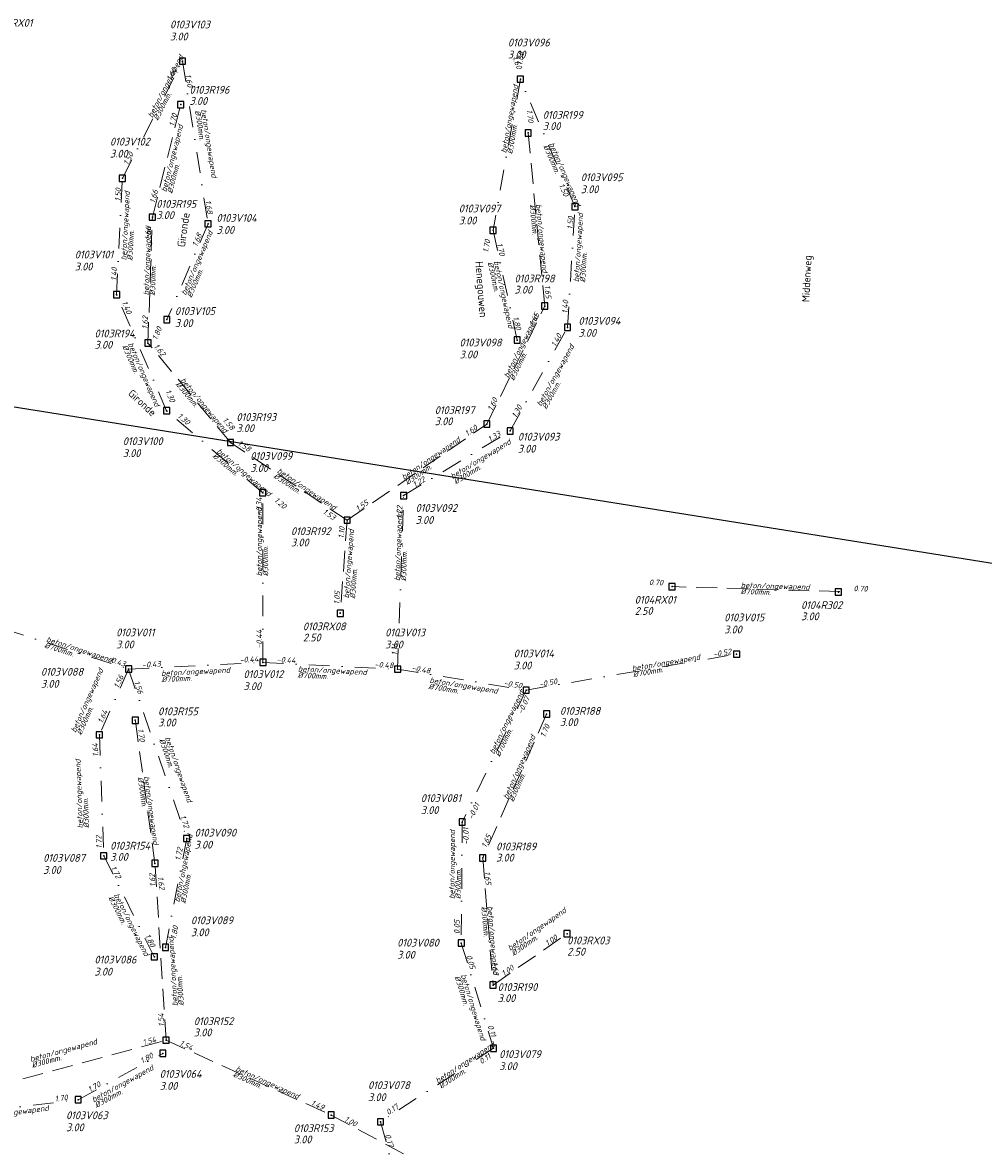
# Model space of a CAD drawing. Extents: x 155498 to 174806, y 452529 to 461643.
# Tile 21 of 44: x 158291 to 158523, y 460664 to 460936. Entities that reach past the tile are written whole.
import ezdxf
from ezdxf.enums import TextEntityAlignment as Align

# ---------------------------------------------------------------- set-up
doc = ezdxf.new("R2010")
doc.units = 0
doc.header["$PDMODE"] = 64
doc.header["$PDSIZE"] = 1.5
doc.linetypes.add('RI-HWA', pattern=[7.4, 5, -2.4])
doc.linetypes.add('RI-VWA', pattern=[11, 5, -3, 0, -3])
doc.layers.get('0').update_dxf_attribs({"linetype": 'CONTINUOUS'})
doc.layers.get('DEFPOINTS').update_dxf_attribs({"linetype": 'CONTINUOUS'})
for name, color, linetype, lineweight in [('B-OI-RI-GWA_PUTNUMMER-T18', 10, 'CONTINUOUS', 18), ('B-OI-RI-HWA-BOB-T18', 150, 'CONTINUOUS', 18), ('B-OI-RI-HWA-MATERIAAL-T18', 150, 'CONTINUOUS', 18), ('B-OI-RI-HWA-PUTDEKSELHOOGTE-T25', 150, 'CONTINUOUS', 25), ('B-OI-RI-HWA-PUTNUMMER-T25', 150, 'CONTINUOUS', 25), ('B-OI-RI-HWA_DIAMETER-T18', 150, 'CONTINUOUS', 18), ('B-OI-RI-HWA_RIOOLPUT-S', 150, 'CONTINUOUS', 25), ('B-OI-RI-HWA_TRANSPORTLEIDING-G', 150, 'RI-HWA', 18), ('B-OI-RI-VWA-BOB-T18', 34, 'CONTINUOUS', 18), ('B-OI-RI-VWA-DIAMETER-T18', 34, 'CONTINUOUS', 18), ('B-OI-RI-VWA-MATERIAAL-T18', 34, 'CONTINUOUS', 18), ('B-OI-RI-VWA_PUTDEKSELHOOGTE-T25', 34, 'CONTINUOUS', 25), ('B-OI-RI-VWA_PUTNUMMER-T25', 34, 'CONTINUOUS', 25), ('B-OI-RI-VWA_RIOOLPUT-S', 34, 'CONTINUOUS', 25), ('B-OI-RI-VWA_TRANSPORTLEIDING-G', 34, 'RI-VWA', 18), ('B-XX-OG-TOPOGRAFIE-T18', 2, 'CONTINUOUS', 18)]:
    doc.layers.add(name, color=color, linetype=linetype, lineweight=lineweight)
doc.styles.add('NLCS-ISO-M-T18', font='NLCS-ISO.ttf', dxfattribs={"height": 1.8})
doc.styles.add('NLCS-ISO-M750-T18_CURSIEF', font='NLCS-ISO.ttf', dxfattribs={"oblique": 15, "height": 1.35})
doc.styles.add('NLCS-ISO-M750-T25_CURSIEF', font='NLCS-ISO.ttf', dxfattribs={"oblique": 15, "height": 1.875})

# ---------------------------------------------------------------- blocks, each defined once
blk = doc.blocks.new('ACMAP_ANN_TEMPLATE_hwa-diam')
at = {"style": 'NLCS-ISO-M750-T18_CURSIEF', "oblique": 15}
blk.add_attdef('hwa-diam', (-3.7, -1.3), '', height=1.35, dxfattribs=at)
blk = doc.blocks.new('ACMAP_ANN_TEMPLATE_hwa-nap-l')
at = {"style": 'NLCS-ISO-M750-T18_CURSIEF', "oblique": 15}
blk.add_attdef('hwa-nap-l', (3.3, 0.2), '', height=1.35, dxfattribs=at)
blk = doc.blocks.new('ACMAP_ANN_TEMPLATE_hwa-nap-r')
at = {"style": 'NLCS-ISO-M750-T18_CURSIEF', "oblique": 15}
blk.add_attdef('hwa-nap-r', (-5.6, 0.2), '', height=1.35, dxfattribs=at)
blk = doc.blocks.new('ACMAP_ANN_TEMPLATE_vwa-diam')
at = {"style": 'NLCS-ISO-M750-T18_CURSIEF', "oblique": 15}
blk.add_attdef('vwa-diam', (0.3, -1.3), '', height=1.35, dxfattribs=at)
blk = doc.blocks.new('ACMAP_ANN_TEMPLATE_vwa-materiaal')
at = {"style": 'NLCS-ISO-M750-T18_CURSIEF', "oblique": 15}
blk.add_attdef('vwa-mat', (0.3, 0.2), '', height=1.35, dxfattribs=at)
blk = doc.blocks.new('ACMAP_ANN_TEMPLATE_vwa-nap-l')
at = {"style": 'NLCS-ISO-M750-T18_CURSIEF', "oblique": 15}
blk.add_attdef('vwa-nap-l', (3.3, 0.2), '', height=1.35, dxfattribs=at)
blk = doc.blocks.new('ACMAP_ANN_TEMPLATE_vwa-nap-r')
at = {"style": 'NLCS-ISO-M750-T18_CURSIEF', "oblique": 15}
blk.add_attdef('vwa-nap-r', (-5.6, 0.2), '', height=1.35, dxfattribs=at)
blk = doc.blocks.new('ACMAP_ANN_TEMPLATE_hwa-materiaal')
at = {"style": 'NLCS-ISO-M750-T18_CURSIEF', "oblique": 15}
blk.add_attdef('hwa-mat', (-3.7, 0.2), '', height=1.35, dxfattribs=at)
blk = doc.blocks.new('ACMAP_ANN_TEMPLATE_hwa-puth')
at = {"style": 'NLCS-ISO-M750-T25_CURSIEF', "oblique": 15}
blk.add_attdef('hwa-puth', (-9, -6.8), '', height=1.88, dxfattribs=at)
blk = doc.blocks.new('ACMAP_ANN_TEMPLATE_hwa-putnr')
at = {"style": 'NLCS-ISO-M750-T25_CURSIEF', "oblique": 15}
blk.add_attdef('hwa-putnr', (-9, -4.1), '', height=1.88, dxfattribs=at)
blk = doc.blocks.new('ACMAP_ANN_TEMPLATE_vwa-puth')
at = {"style": 'NLCS-ISO-M750-T25_CURSIEF', "oblique": 15}
blk.add_attdef('vwa-puth', (-3, 5), '', height=1.88, dxfattribs=at)
blk = doc.blocks.new('ACMAP_ANN_TEMPLATE_vwa-putnr')
at = {"style": 'NLCS-ISO-M750-T25_CURSIEF', "oblique": 15}
blk.add_attdef('vaw-putnr', (-3, 7.9), '', height=1.88, dxfattribs=at)
blk = doc.blocks.new('ACMAP_ANN_TEMPLATE_gwa-putnr')
at = {"style": 'NLCS-ISO-M750-T25_CURSIEF', "oblique": 15}
blk.add_attdef('gwa-putnr', (3, -2.1), '', height=1.88, dxfattribs=at)

msp = doc.modelspace()

# ---------------------------------------------------------------- linework, layer by layer
at = {"layer": 'B-OI-RI-HWA_RIOOLPUT-S'}
for p in [(158329.33, 460915.8), (158413.08, 460908.98), (158322.49, 460888.69), (158417.07, 460867.28), (158321.43, 460858.36), (158403.11, 460838.83), (158341.34, 460834.41), (158369.45, 460815.68), (158447.76, 460799.67), (158487.86, 460798.37), (158367.78, 460793.26), (158318.37, 460767.47), (158417.53, 460768.96), (158402.12, 460734.29), (158323.12, 460732.98), (158422.44, 460716.03), (158404.62, 460703.67), (158325.8, 460690.39), (158365.6, 460672.34)]:
    msp.add_point(p, dxfattribs=at)
at = {"layer": 'B-OI-RI-HWA_TRANSPORTLEIDING-G'}
for p, q in [((158322.49, 460888.69), (158329.33, 460915.8)), ((158417.07, 460867.28), (158413.08, 460908.98)), ((158321.43, 460858.36), (158322.49, 460888.69)), ((158403.11, 460838.83), (158417.07, 460867.28)), ((158341.34, 460834.41), (158321.43, 460858.36)), ((158369.45, 460815.68), (158403.11, 460838.83)), ((158369.45, 460815.68), (158341.34, 460834.41)), ((158369.45, 460815.68), (158367.78, 460793.26)), ((158488.18, 460798.47), (158447.76, 460799.67)), ((158323.12, 460732.98), (158318.37, 460767.47)), ((158417.53, 460768.96), (158402.12, 460734.29)), ((158325.8, 460690.39), (158323.12, 460732.98)), ((158402.12, 460734.29), (158404.62, 460703.67)), ((158404.62, 460703.67), (158422.44, 460716.03)), ((158277.01, 460677.21), (158325.8, 460690.39)), ((158325.8, 460690.39), (158365.6, 460672.34)), ((158365.6, 460672.34), (158410.09, 460648.59))]:
    msp.add_line(p, q, dxfattribs=at)
at = {"layer": 'B-OI-RI-VWA_RIOOLPUT-S'}
for p in [(158329.75, 460926.28), (158411.2, 460921.93), (158315.28, 460898.05), (158424.35, 460891.24), (158335.92, 460887.09), (158404.61, 460885.53), (158313.87, 460870.02), (158325.99, 460864), (158422.56, 460862.12), (158410.43, 460859.09), (158325.94, 460842.05), (158408.74, 460837.19), (158349.1, 460822.3), (158383.05, 460821.6), (158463.32, 460783.41), (158349.14, 460781.42), (158316.76, 460779.8), (158381.61, 460779.78), (158412.59, 460774.73), (158309.74, 460763.97), (158397.18, 460742.95), (158330.79, 460738.98), (158310.77, 460734.82), (158325.66, 460712.74), (158396.95, 460713.79), (158322.98, 460710.47), (158404.73, 460688.43), (158325.02, 460687.22), (158304.62, 460676.05), (158377.48, 460670.71)]:
    msp.add_point(p, dxfattribs=at)
at = {"layer": 'B-OI-RI-VWA_TRANSPORTLEIDING-G'}
for p, q in [((158315.28, 460898.05), (158329.75, 460926.28)), ((158329.75, 460926.28), (158335.92, 460887.09)), ((158411.2, 460921.93), (158404.61, 460885.53)), ((158424.35, 460891.24), (158411.2, 460921.93)), ((158313.87, 460870.02), (158315.28, 460898.05)), ((158422.56, 460862.12), (158424.35, 460891.24)), ((158335.92, 460887.09), (158325.99, 460864)), ((158404.61, 460885.53), (158410.43, 460859.09)), ((158325.94, 460842.05), (158313.87, 460870.02)), ((158408.74, 460837.19), (158422.56, 460862.12)), ((158349.1, 460822.3), (158325.94, 460842.05)), ((158383.05, 460821.6), (158408.74, 460837.19)), ((158349.14, 460781.42), (158349.1, 460822.3)), ((158381.61, 460779.78), (158383.05, 460821.6)), ((158276.14, 460792.92), (158316.76, 460779.8)), ((158412.59, 460774.73), (158463.32, 460783.41)), ((158316.76, 460779.8), (158349.14, 460781.42)), ((158349.14, 460781.42), (158381.61, 460779.78)), ((158316.76, 460779.8), (158309.74, 460763.97)), ((158316.76, 460779.8), (158330.79, 460738.98)), ((158381.61, 460779.78), (158412.59, 460774.73)), ((158412.59, 460774.73), (158397.18, 460742.95)), ((158309.74, 460763.97), (158310.77, 460734.82)), ((158397.18, 460742.95), (158396.95, 460713.79)), ((158330.79, 460738.98), (158325.66, 460712.74)), ((158310.77, 460734.82), (158322.98, 460710.47)), ((158396.95, 460713.79), (158404.73, 460688.43)), ((158404.73, 460688.43), (158377.48, 460670.71)), ((158304.62, 460676.05), (158325.02, 460687.22)), ((158271.71, 460671.97), (158304.62, 460676.05)), ((158377.48, 460670.71), (158385.48, 460641.78))]:
    msp.add_line(p, q, dxfattribs=at)
at = {"layer": 'DEFPOINTS', "flags": 128}
msp.add_lwpolyline([(157498.69, 460511.77), (157666.49, 461268.41), (158141.33, 461489.21), (159256.93, 461205.94), (159206.49, 460696.31), (158205.71, 460856.25), (158144.02, 460363.33)], close=True, dxfattribs=at)

# ---------------------------------------------------------------- block references
at = {"layer": 'B-OI-RI-GWA_PUTNUMMER-T18'}
msp.add_blockref('ACMAP_ANN_TEMPLATE_gwa-putnr', (158281.13, 460936.66), dxfattribs=at).add_auto_attribs({'gwa-putnr': '0101RX01'})
at = {"layer": 'B-OI-RI-HWA-BOB-T18'}
for name, p, rotation, values in [('ACMAP_ANN_TEMPLATE_hwa-nap-r', (158329.33, 460915.8), 75.83603078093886, {'hwa-nap-r': '1.70'}), ('ACMAP_ANN_TEMPLATE_hwa-nap-r', (158413.08, 460908.98), 275.4642571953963, {'hwa-nap-r': '1.70'}), ('ACMAP_ANN_TEMPLATE_hwa-nap-l', (158322.49, 460888.69), 75.83603078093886, {'hwa-nap-l': '1.66'}), ('ACMAP_ANN_TEMPLATE_hwa-nap-r', (158322.49, 460888.69), 87.99839046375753, {'hwa-nap-r': '1.66'}), ('ACMAP_ANN_TEMPLATE_hwa-nap-l', (158416.52, 460875.54), 275.4642571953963, {'hwa-nap-l': '1.65'}), ('ACMAP_ANN_TEMPLATE_hwa-nap-l', (158321.43, 460858.36), 87.99839046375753, {'hwa-nap-l': '1.62'}), ('ACMAP_ANN_TEMPLATE_hwa-nap-r', (158417.07, 460867.28), 63.8627204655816, {'hwa-nap-r': '1.65'}), ('ACMAP_ANN_TEMPLATE_hwa-nap-r', (158326.17, 460853.06), 309.7464503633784, {'hwa-nap-r': '1.62'}), ('ACMAP_ANN_TEMPLATE_hwa-nap-l', (158403.11, 460838.83), 63.8627204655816, {'hwa-nap-l': '1.60'}), ('ACMAP_ANN_TEMPLATE_hwa-nap-l', (158337.08, 460842.19), 309.7464503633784, {'hwa-nap-l': '1.58'}), ('ACMAP_ANN_TEMPLATE_hwa-nap-r', (158403.11, 460838.83), 34.52289700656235, {'hwa-nap-r': '1.60'}), ('ACMAP_ANN_TEMPLATE_hwa-nap-r', (158347.49, 460830.62), 326.3169893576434, {'hwa-nap-r': '1.58'}), ('ACMAP_ANN_TEMPLATE_hwa-nap-l', (158369.45, 460815.68), 34.52289700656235, {'hwa-nap-l': '1.55'}), ('ACMAP_ANN_TEMPLATE_hwa-nap-l', (158360.56, 460819.07), 326.3169893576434, {'hwa-nap-l': '1.53'}), ('ACMAP_ANN_TEMPLATE_hwa-nap-l', (158368.61, 460807.9), 85.73009642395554, {'hwa-nap-l': '1.10'}), ('ACMAP_ANN_TEMPLATE_hwa-nap-r', (158447.76, 460799.67), 358.3026969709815, {'hwa-nap-r': '0.70'}), ('ACMAP_ANN_TEMPLATE_hwa-nap-l', (158488.18, 460798.47), 358.3026969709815, {'hwa-nap-l': '0.70'}), ('ACMAP_ANN_TEMPLATE_hwa-nap-r', (158368.17, 460800.89), 85.73009642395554, {'hwa-nap-r': '1.05'}), ('ACMAP_ANN_TEMPLATE_hwa-nap-r', (158319.55, 460759.81), 277.8492098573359, {'hwa-nap-r': '1.70'}), ('ACMAP_ANN_TEMPLATE_hwa-nap-l', (158415.94, 460760.13), 66.04257067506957, {'hwa-nap-l': '1.70'}), ('ACMAP_ANN_TEMPLATE_hwa-nap-r', (158405.42, 460741.65), 66.04257067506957, {'hwa-nap-r': '1.65'}), ('ACMAP_ANN_TEMPLATE_hwa-nap-r', (158323.12, 460732.98), 93.59978799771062, {'hwa-nap-r': '1.62'}), ('ACMAP_ANN_TEMPLATE_hwa-nap-l', (158323.12, 460732.98), 277.8492098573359, {'hwa-nap-l': '1.62'}), ('ACMAP_ANN_TEMPLATE_hwa-nap-l', (158402.12, 460734.29), 274.667617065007, {'hwa-nap-l': '1.65'}), ('ACMAP_ANN_TEMPLATE_hwa-nap-r', (158422.44, 460716.03), 34.75095208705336, {'hwa-nap-r': '1.00'}), ('ACMAP_ANN_TEMPLATE_hwa-nap-r', (158404.62, 460703.67), 274.667617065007, {'hwa-nap-r': '1.60'}), ('ACMAP_ANN_TEMPLATE_hwa-nap-l', (158404.62, 460703.67), 34.75095208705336, {'hwa-nap-l': '1.00'}), ('ACMAP_ANN_TEMPLATE_hwa-nap-l', (158325.8, 460690.39), 93.59978799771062, {'hwa-nap-l': '1.54'}), ('ACMAP_ANN_TEMPLATE_hwa-nap-r', (158325.8, 460690.39), 15.12010323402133, {'hwa-nap-r': '1.54'}), ('ACMAP_ANN_TEMPLATE_hwa-nap-l', (158325.8, 460690.39), 335.6049832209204, {'hwa-nap-l': '1.54'}), ('ACMAP_ANN_TEMPLATE_hwa-nap-r', (158365.6, 460672.34), 335.6049832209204, {'hwa-nap-r': '1.49'}), ('ACMAP_ANN_TEMPLATE_hwa-nap-l', (158365.6, 460672.34), 331.8983081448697, {'hwa-nap-l': '1.00'})]:
    msp.add_blockref(name, p, dxfattribs=dict(at, rotation=rotation)).add_auto_attribs(values)
at = {"layer": 'B-OI-RI-HWA-MATERIAAL-T18'}
for p, rotation in [((158326.95, 460898.19), 75.83603078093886), ((158415.07, 460888.13), 275.4642571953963), ((158321.96, 460873.53), 87.99839046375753), ((158410.09, 460853.06), 63.8627204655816), ((158331.39, 460846.39), 309.7464503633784), ((158386.28, 460827.26), 34.52289700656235), ((158355.4, 460825.05), 326.3169893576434), ((158370.33, 460800.5), 85.73009642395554), ((158467.97, 460799.07), 358.3026969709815), ((158409.82, 460751.63), 66.04257067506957), ((158320.75, 460750.22), 277.8492098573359), ((158403.37, 460718.98), 274.667617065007), ((158411.86, 460713.81), 34.75095208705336), ((158328.58, 460702.34), 93.59978799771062), ((158296.84, 460685.92), 15.12010323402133), ((158345.7, 460681.37), 335.6049832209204)]:
    msp.add_blockref('ACMAP_ANN_TEMPLATE_hwa-materiaal', p, dxfattribs=dict(at, rotation=rotation)).add_auto_attribs({'hwa-mat': 'beton/ongewapend'})
at = {"layer": 'B-OI-RI-HWA-PUTDEKSELHOOGTE-T25'}
for p, values in [((158340.45, 460922.54), {'hwa-puth': '3.00'}), ((158425.6, 460916.49), {'hwa-puth': '3.00'}), ((158332.45, 460895.05), {'hwa-puth': '3.00'}), ((158418.77, 460877.08), {'hwa-puth': '3.00'}), ((158317.56, 460863.81), {'hwa-puth': '3.00'}), ((158399.56, 460845.36), {'hwa-puth': '3.00'}), ((158351.75, 460843.69), {'hwa-puth': '3.00'}), ((158364.91, 460816.18), {'hwa-puth': '3.00'}), ((158447.76, 460799.67), {'hwa-puth': '2.50'}), ((158487.86, 460798.37), {'hwa-puth': '3.00'}), ((158367.78, 460793.26), {'hwa-puth': '2.50'}), ((158332.87, 460772.78), {'hwa-puth': '3.00'}), ((158429.74, 460772.88), {'hwa-puth': '3.00'}), ((158321.33, 460740.41), {'hwa-puth': '3.00'}), ((158414.34, 460740.23), {'hwa-puth': '3.00'}), ((158431.48, 460717.57), {'hwa-puth': '2.50'}), ((158414.72, 460706.35), {'hwa-puth': '3.00'}), ((158341.49, 460698.12), {'hwa-puth': '3.00'}), ((158365.6, 460672.34), {'hwa-puth': '3.00'})]:
    msp.add_blockref('ACMAP_ANN_TEMPLATE_hwa-puth', p, dxfattribs=at).add_auto_attribs(values)
at = {"layer": 'B-OI-RI-HWA-PUTNUMMER-T25'}
for p, values in [((158340.45, 460922.54), {'hwa-putnr': '0103R196'}), ((158425.6, 460916.49), {'hwa-putnr': '0103R199'}), ((158332.45, 460895.05), {'hwa-putnr': '0103R195'}), ((158418.77, 460877.08), {'hwa-putnr': '0103R198'}), ((158317.56, 460863.81), {'hwa-putnr': '0103R194'}), ((158399.56, 460845.36), {'hwa-putnr': '0103R197'}), ((158351.75, 460843.69), {'hwa-putnr': '0103R193'}), ((158364.91, 460816.18), {'hwa-putnr': '0103R192'}), ((158447.76, 460799.67), {'hwa-putnr': '0104RX01'}), ((158487.86, 460798.37), {'hwa-putnr': '0104R302'}), ((158367.78, 460793.26), {'hwa-putnr': '0103RX08'}), ((158332.87, 460772.78), {'hwa-putnr': '0103R155'}), ((158429.74, 460772.88), {'hwa-putnr': '0103R188'}), ((158321.33, 460740.41), {'hwa-putnr': '0103R154'}), ((158414.34, 460740.23), {'hwa-putnr': '0103R189'}), ((158431.48, 460717.57), {'hwa-putnr': '0103RX03'}), ((158414.72, 460706.35), {'hwa-putnr': '0103R190'}), ((158341.49, 460698.12), {'hwa-putnr': '0103R152'}), ((158365.6, 460672.34), {'hwa-putnr': '0103R153'})]:
    msp.add_blockref('ACMAP_ANN_TEMPLATE_hwa-putnr', p, dxfattribs=at).add_auto_attribs(values)
at = {"layer": 'B-OI-RI-HWA_DIAMETER-T18'}
for p, rotation, values in [((158326.95, 460898.19), 75.83603078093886, {'hwa-diam': '%%c300mm.'}), ((158415.07, 460888.13), 275.4642571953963, {'hwa-diam': '%%c300mm.'}), ((158321.96, 460873.53), 87.99839046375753, {'hwa-diam': '%%c300mm.'}), ((158410.09, 460853.06), 63.8627204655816, {'hwa-diam': '%%c300mm.'}), ((158331.39, 460846.39), 309.7464503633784, {'hwa-diam': '%%c300mm.'}), ((158355.4, 460825.05), 326.3169893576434, {'hwa-diam': '%%c300mm.'}), ((158386.28, 460827.26), 34.52289700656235, {'hwa-diam': '%%c300mm.'}), ((158370.33, 460800.5), 85.73009642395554, {'hwa-diam': '%%c300mm.'}), ((158467.97, 460799.07), 358.3026969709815, {'hwa-diam': '%%c700mm.'}), ((158320.75, 460750.22), 277.8492098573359, {'hwa-diam': '%%c300mm.'}), ((158409.82, 460751.63), 66.04257067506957, {'hwa-diam': '%%c300mm.'}), ((158403.37, 460718.98), 274.667617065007, {'hwa-diam': '%%c300mm.'}), ((158411.86, 460713.81), 34.75095208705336, {'hwa-diam': '%%c300mm.'}), ((158328.58, 460702.34), 93.59978799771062, {'hwa-diam': '%%c300mm.'}), ((158296.84, 460685.92), 15.12010323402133, {'hwa-diam': '%%c300mm.'}), ((158345.7, 460681.37), 335.6049832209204, {'hwa-diam': '%%c300mm.'})]:
    msp.add_blockref('ACMAP_ANN_TEMPLATE_hwa-diam', p, dxfattribs=dict(at, rotation=rotation)).add_auto_attribs(values)
at = {"layer": 'B-OI-RI-VWA-BOB-T18'}
for name, p, rotation, values in [('ACMAP_ANN_TEMPLATE_vwa-nap-r', (158411.2, 460921.93), 293.1940840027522, {'vwa-nap-r': '1.60'}), ('ACMAP_ANN_TEMPLATE_vwa-nap-l', (158411.2, 460921.93), 79.73809972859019, {'vwa-nap-l': '1.60'}), ('ACMAP_ANN_TEMPLATE_vwa-nap-r', (158329.75, 460926.28), 62.86144473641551, {'vwa-nap-r': '1.60'}), ('ACMAP_ANN_TEMPLATE_vwa-nap-l', (158329.75, 460926.28), 278.9470990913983, {'vwa-nap-l': '1.60'}), ('ACMAP_ANN_TEMPLATE_vwa-nap-l', (158315.28, 460898.05), 62.86144473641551, {'vwa-nap-l': '1.50'}), ('ACMAP_ANN_TEMPLATE_vwa-nap-r', (158315.28, 460898.05), 87.12026361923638, {'vwa-nap-r': '1.50'}), ('ACMAP_ANN_TEMPLATE_vwa-nap-l', (158418.96, 460899.42), 293.1940840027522, {'vwa-nap-l': '1.50'}), ('ACMAP_ANN_TEMPLATE_vwa-nap-r', (158335.92, 460887.09), 278.9470990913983, {'vwa-nap-r': '1.68'}), ('ACMAP_ANN_TEMPLATE_vwa-nap-r', (158424.35, 460891.24), 86.4824669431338, {'vwa-nap-r': '1.50'}), ('ACMAP_ANN_TEMPLATE_vwa-nap-l', (158332.1, 460878.34), 66.7295727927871, {'vwa-nap-l': '1.68'}), ('ACMAP_ANN_TEMPLATE_vwa-nap-r', (158404.61, 460885.53), 79.73809972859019, {'vwa-nap-r': '1.70'}), ('ACMAP_ANN_TEMPLATE_vwa-nap-l', (158404.61, 460885.53), 282.4140326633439, {'vwa-nap-l': '1.70'}), ('ACMAP_ANN_TEMPLATE_vwa-nap-l', (158313.87, 460870.02), 87.12026361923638, {'vwa-nap-l': '1.40'}), ('ACMAP_ANN_TEMPLATE_vwa-nap-r', (158317.11, 460862.96), 293.341829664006, {'vwa-nap-r': '1.40'}), ('ACMAP_ANN_TEMPLATE_vwa-nap-l', (158422.56, 460862.12), 86.4824669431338, {'vwa-nap-l': '1.40'}), ('ACMAP_ANN_TEMPLATE_vwa-nap-r', (158325.99, 460864), 66.7295727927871, {'vwa-nap-r': '1.80'}), ('ACMAP_ANN_TEMPLATE_vwa-nap-r', (158410.43, 460859.09), 282.4140326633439, {'vwa-nap-r': '1.80'}), ('ACMAP_ANN_TEMPLATE_vwa-nap-r', (158422.56, 460862.12), 60.9908862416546, {'vwa-nap-r': '1.40'}), ('ACMAP_ANN_TEMPLATE_vwa-nap-l', (158324.08, 460849.77), 293.341829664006, {'vwa-nap-l': '1.30'}), ('ACMAP_ANN_TEMPLATE_vwa-nap-l', (158408.74, 460837.19), 60.9908862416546, {'vwa-nap-l': '1.30'}), ('ACMAP_ANN_TEMPLATE_vwa-nap-r', (158332.57, 460836.8), 319.5436697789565, {'vwa-nap-r': '1.30'}), ('ACMAP_ANN_TEMPLATE_vwa-nap-r', (158408.74, 460837.19), 31.25773609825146, {'vwa-nap-r': '1.33'}), ('ACMAP_ANN_TEMPLATE_vwa-nap-l', (158383.05, 460821.6), 31.25773609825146, {'vwa-nap-l': '1.22'}), ('ACMAP_ANN_TEMPLATE_vwa-nap-r', (158349.1, 460822.3), 90.05185263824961, {'vwa-nap-r': '-0.34'}), ('ACMAP_ANN_TEMPLATE_vwa-nap-l', (158349.1, 460822.3), 319.5436697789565, {'vwa-nap-l': '1.20'}), ('ACMAP_ANN_TEMPLATE_vwa-nap-r', (158383.05, 460821.6), 88.02261249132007, {'vwa-nap-r': '1.22'}), ('ACMAP_ANN_TEMPLATE_vwa-nap-l', (158349.14, 460781.42), 90.05185263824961, {'vwa-nap-l': '-0.44'}), ('ACMAP_ANN_TEMPLATE_vwa-nap-l', (158381.61, 460779.78), 88.02261249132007, {'vwa-nap-l': '1.14'}), ('ACMAP_ANN_TEMPLATE_vwa-nap-r', (158463.32, 460783.41), 9.713438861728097, {'vwa-nap-r': '-0.52'}), ('ACMAP_ANN_TEMPLATE_vwa-nap-r', (158316.76, 460779.8), 342.1070467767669, {'vwa-nap-r': '-0.43'}), ('ACMAP_ANN_TEMPLATE_vwa-nap-l', (158316.76, 460779.8), 2.857374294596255, {'vwa-nap-l': '-0.43'}), ('ACMAP_ANN_TEMPLATE_vwa-nap-r', (158349.14, 460781.42), 2.857374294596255, {'vwa-nap-r': '-0.44'}), ('ACMAP_ANN_TEMPLATE_vwa-nap-l', (158349.14, 460781.42), 357.1084637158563, {'vwa-nap-l': '-0.44'}), ('ACMAP_ANN_TEMPLATE_vwa-nap-r', (158381.61, 460779.78), 357.1084637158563, {'vwa-nap-r': '-0.48'}), ('ACMAP_ANN_TEMPLATE_vwa-nap-l', (158381.61, 460779.78), 350.750116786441, {'vwa-nap-l': '-0.48'}), ('ACMAP_ANN_TEMPLATE_vwa-nap-l', (158313.18, 460771.94), 66.0845436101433, {'vwa-nap-l': '1.56'}), ('ACMAP_ANN_TEMPLATE_vwa-nap-l', (158316.76, 460779.8), 288.9680541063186, {'vwa-nap-l': '1.56'}), ('ACMAP_ANN_TEMPLATE_vwa-nap-r', (158412.59, 460774.73), 350.750116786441, {'vwa-nap-r': '-0.50'}), ('ACMAP_ANN_TEMPLATE_vwa-nap-l', (158412.59, 460774.73), 9.713438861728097, {'vwa-nap-l': '-0.50'}), ('ACMAP_ANN_TEMPLATE_vwa-nap-l', (158410.37, 460765.78), 64.13143152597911, {'vwa-nap-l': '-0.07'}), ('ACMAP_ANN_TEMPLATE_vwa-nap-r', (158312.93, 460771.63), 66.0845436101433, {'vwa-nap-r': '1.64'}), ('ACMAP_ANN_TEMPLATE_vwa-nap-l', (158309.8, 460755.41), 92.02367447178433, {'vwa-nap-l': '1.64'}), ('ACMAP_ANN_TEMPLATE_vwa-nap-r', (158402.29, 460748.38), 64.13143152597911, {'vwa-nap-r': '-0.01'}), ('ACMAP_ANN_TEMPLATE_vwa-nap-r', (158330.79, 460738.98), 288.9680541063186, {'vwa-nap-r': '1.72'}), ('ACMAP_ANN_TEMPLATE_vwa-nap-r', (158310.32, 460742.18), 92.02367447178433, {'vwa-nap-r': '1.72'}), ('ACMAP_ANN_TEMPLATE_vwa-nap-l', (158398.88, 460734.17), 89.54808792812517, {'vwa-nap-l': '-0.01'}), ('ACMAP_ANN_TEMPLATE_vwa-nap-l', (158328.8, 460730.26), 78.93802688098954, {'vwa-nap-l': '1.72'}), ('ACMAP_ANN_TEMPLATE_vwa-nap-l', (158310.77, 460734.82), 296.6308975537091, {'vwa-nap-l': '1.72'}), ('ACMAP_ANN_TEMPLATE_vwa-nap-r', (158329.43, 460720.07), 78.93802688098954, {'vwa-nap-r': '1.80'}), ('ACMAP_ANN_TEMPLATE_vwa-nap-r', (158396.78, 460721.54), 89.54808792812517, {'vwa-nap-r': '0.05'}), ('ACMAP_ANN_TEMPLATE_vwa-nap-r', (158322.98, 460710.47), 296.6308975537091, {'vwa-nap-r': '1.80'}), ('ACMAP_ANN_TEMPLATE_vwa-nap-l', (158396.95, 460713.79), 287.0550883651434, {'vwa-nap-l': '0.05'}), ('ACMAP_ANN_TEMPLATE_vwa-nap-r', (158404.73, 460688.43), 287.0550883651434, {'vwa-nap-r': '0.11'}), ('ACMAP_ANN_TEMPLATE_vwa-nap-r', (158325.02, 460687.22), 28.70286579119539, {'vwa-nap-r': '1.80'}), ('ACMAP_ANN_TEMPLATE_vwa-nap-l', (158399.15, 460682.59), 33.03790727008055, {'vwa-nap-l': '0.11'}), ('ACMAP_ANN_TEMPLATE_vwa-nap-l', (158304.62, 460676.05), 28.70286579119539, {'vwa-nap-l': '1.70'}), ('ACMAP_ANN_TEMPLATE_vwa-nap-r', (158304.62, 460676.05), 7.067154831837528, {'vwa-nap-r': '1.70'}), ('ACMAP_ANN_TEMPLATE_vwa-nap-r', (158384.16, 460675.16), 33.03790727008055, {'vwa-nap-r': '0.17'}), ('ACMAP_ANN_TEMPLATE_vwa-nap-l', (158377.48, 460670.71), 285.4510381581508, {'vwa-nap-l': '0.17'})]:
    msp.add_blockref(name, p, dxfattribs=dict(at, rotation=rotation)).add_auto_attribs(values)
at = {"layer": 'B-OI-RI-VWA-DIAMETER-T18'}
for p, rotation, values in [((158322.52, 460912.16), 62.86144473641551, {'vwa-diam': '%%c300mm.'}), ((158333.98, 460914.85), 278.9470990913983, {'vwa-diam': '%%c300mm.'}), ((158407.9, 460903.73), 79.73809972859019, {'vwa-diam': '%%c300mm.'}), ((158417.77, 460906.59), 293.1940840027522, {'vwa-diam': '%%c300mm.'}), ((158316.4, 460877.97), 87.12026361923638, {'vwa-diam': '%%c300mm.'}), ((158425.49, 460872.69), 86.4824669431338, {'vwa-diam': '%%c300mm.'}), ((158330.6, 460869.42), 66.7295727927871, {'vwa-diam': '%%c300mm.'}), ((158404.49, 460878.31), 282.4140326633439, {'vwa-diam': '%%c300mm.'}), ((158316.27, 460858.38), 293.341829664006, {'vwa-diam': '%%c300mm.'}), ((158416.19, 460842.64), 60.9908862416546, {'vwa-diam': '%%c300mm.'}), ((158337.52, 460832.17), 319.5436697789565, {'vwa-diam': '%%c300mm.'}), ((158394.68, 460825.22), 31.25773609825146, {'vwa-diam': '%%c300mm.'}), ((158349.12, 460801.86), 90.05185263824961, {'vwa-diam': '%%c300mm.'}), ((158382.33, 460800.69), 88.02261249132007, {'vwa-diam': '%%c300mm.'}), ((158296.45, 460786.36), 342.1070467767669, {'vwa-diam': '%%c700mm.'}), ((158324.35, 460777.91), 2.857374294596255, {'vwa-diam': '%%c700mm.'}), ((158357.24, 460779.04), 357.1084637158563, {'vwa-diam': '%%c700mm.'}), ((158437.95, 460779.07), 9.713438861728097, {'vwa-diam': '%%c700mm.'}), ((158388.88, 460776.39), 350.750116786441, {'vwa-diam': '%%c700mm.'}), ((158304.05, 460764.03), 66.0845436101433, {'vwa-diam': '%%c300mm.'}), ((158404.89, 460758.84), 64.13143152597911, {'vwa-diam': '%%c700mm.'}), ((158325.23, 460763.51), 288.9680541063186, {'vwa-diam': '%%c300mm.'}), ((158305.96, 460741.15), 92.02367447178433, {'vwa-diam': '%%c300mm.'}), ((158395.53, 460724.09), 89.54808792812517, {'vwa-diam': '%%c300mm.'}), ((158329.17, 460723.21), 78.93802688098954, {'vwa-diam': '%%c300mm.'}), ((158312.87, 460725.58), 296.6308975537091, {'vwa-diam': '%%c300mm.'}), ((158396.53, 460706.31), 287.0550883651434, {'vwa-diam': '%%c300mm.'}), ((158391.11, 460679.57), 33.03790727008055, {'vwa-diam': '%%c300mm.'}), ((158308.15, 460675.03), 28.70286579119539, {'vwa-diam': '%%c300mm.'})]:
    msp.add_blockref('ACMAP_ANN_TEMPLATE_vwa-diam', p, dxfattribs=dict(at, rotation=rotation)).add_auto_attribs(values)
at = {"layer": 'B-OI-RI-VWA-MATERIAAL-T18'}
for p, rotation in [((158322.52, 460912.16), 62.86144473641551), ((158407.9, 460903.73), 79.73809972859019), ((158333.98, 460914.85), 278.9470990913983), ((158417.77, 460906.59), 293.1940840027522), ((158316.4, 460877.97), 87.12026361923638), ((158425.49, 460872.69), 86.4824669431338), ((158330.6, 460869.42), 66.7295727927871), ((158404.49, 460878.31), 282.4140326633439), ((158316.27, 460858.38), 293.341829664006), ((158416.19, 460842.64), 60.9908862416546), ((158394.68, 460825.22), 31.25773609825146), ((158337.52, 460832.17), 319.5436697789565), ((158349.12, 460801.86), 90.05185263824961), ((158382.33, 460800.69), 88.02261249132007), ((158296.45, 460786.36), 342.1070467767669), ((158437.95, 460779.07), 9.713438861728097), ((158357.24, 460779.04), 357.1084637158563), ((158304.05, 460764.03), 66.0845436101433), ((158324.35, 460777.91), 2.857374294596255), ((158388.88, 460776.39), 350.750116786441), ((158404.89, 460758.84), 64.13143152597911), ((158325.23, 460763.51), 288.9680541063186), ((158305.96, 460741.15), 92.02367447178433), ((158329.17, 460723.21), 78.93802688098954), ((158395.53, 460724.09), 89.54808792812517), ((158312.87, 460725.58), 296.6308975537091), ((158396.53, 460706.31), 287.0550883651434), ((158391.11, 460679.57), 33.03790727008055), ((158308.15, 460675.03), 28.70286579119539), ((158280.8, 460671.13), 7.067154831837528)]:
    msp.add_blockref('ACMAP_ANN_TEMPLATE_vwa-materiaal', p, dxfattribs=dict(at, rotation=rotation)).add_auto_attribs({'vwa-mat': 'beton/ongewapend'})
at = {"layer": 'B-OI-RI-VWA_PUTDEKSELHOOGTE-T25'}
for p in [(158329.75, 460926.28), (158411.2, 460921.93), (158315.28, 460898.05), (158428.76, 460889.46), (158340.94, 460879.66), (158399.34, 460881.94), (158306.8, 460870.84), (158330.94, 460857.23), (158428.19, 460854.86), (158399.53, 460849.65), (158318.37, 460825.87), (158413.58, 460826.96), (158349.1, 460822.3), (158388.93, 460809.78), (158463.32, 460783.41), (158316.76, 460779.8), (158381.61, 460779.78), (158412.59, 460774.73), (158298.64, 460770.32), (158347.45, 460769.73), (158390.2, 460739.88), (158335.66, 460731.55), (158299.17, 460725.46), (158334.8, 460710.43), (158384.5, 460705.04), (158311.53, 460700.96), (158409.1, 460678.18), (158327.26, 460673.42), (158377.48, 460670.71), (158304.7, 460663.45)]:
    msp.add_blockref('ACMAP_ANN_TEMPLATE_vwa-puth', p, dxfattribs=at).add_auto_attribs({'vwa-puth': '3.00'})
at = {"layer": 'B-OI-RI-VWA_PUTNUMMER-T25'}
for p, values in [((158329.75, 460926.28), {'vaw-putnr': '0103V103'}), ((158411.2, 460921.93), {'vaw-putnr': '0103V096'}), ((158315.28, 460898.05), {'vaw-putnr': '0103V102'}), ((158428.76, 460889.46), {'vaw-putnr': '0103V095'}), ((158340.94, 460879.66), {'vaw-putnr': '0103V104'}), ((158399.34, 460881.94), {'vaw-putnr': '0103V097'}), ((158306.8, 460870.84), {'vaw-putnr': '0103V101'}), ((158330.94, 460857.23), {'vaw-putnr': '0103V105'}), ((158428.19, 460854.86), {'vaw-putnr': '0103V094'}), ((158399.53, 460849.65), {'vaw-putnr': '0103V098'}), ((158318.37, 460825.87), {'vaw-putnr': '0103V100'}), ((158413.58, 460826.96), {'vaw-putnr': '0103V093'}), ((158349.1, 460822.3), {'vaw-putnr': '0103V099'}), ((158388.93, 460809.78), {'vaw-putnr': '0103V092'}), ((158463.32, 460783.41), {'vaw-putnr': '0103V015'}), ((158316.76, 460779.8), {'vaw-putnr': '0103V011'}), ((158381.61, 460779.78), {'vaw-putnr': '0103V013'}), ((158412.59, 460774.73), {'vaw-putnr': '0103V014'}), ((158298.64, 460770.32), {'vaw-putnr': '0103V088'}), ((158347.45, 460769.73), {'vaw-putnr': '0103V012'}), ((158390.2, 460739.88), {'vaw-putnr': '0103V081'}), ((158335.66, 460731.55), {'vaw-putnr': '0103V090'}), ((158299.17, 460725.46), {'vaw-putnr': '0103V087'}), ((158334.8, 460710.43), {'vaw-putnr': '0103V089'}), ((158384.5, 460705.04), {'vaw-putnr': '0103V080'}), ((158311.53, 460700.96), {'vaw-putnr': '0103V086'}), ((158409.1, 460678.18), {'vaw-putnr': '0103V079'}), ((158327.26, 460673.42), {'vaw-putnr': '0103V064'}), ((158377.48, 460670.71), {'vaw-putnr': '0103V078'}), ((158304.7, 460663.45), {'vaw-putnr': '0103V063'})]:
    msp.add_blockref('ACMAP_ANN_TEMPLATE_vwa-putnr', p, dxfattribs=at).add_auto_attribs(values)

# ---------------------------------------------------------------- texts
at = {"layer": 'B-XX-OG-TOPOGRAFIE-T18', "style": 'NLCS-ISO-M-T18'}
for s, height, rotation, p in [('Gironde', 1.875, 81.8, (158329.99, 460885.63)), ('Henegouwen', 1.875, 274.7, (158401.78, 460871.31)), ('Middenweg', 1.8, 87.1, (158480.22, 460873.87)), ('Gironde', 1.8, 317.3, (158320.06, 460843.95))]:
    msp.add_text(s, height=height, rotation=rotation, dxfattribs=at).set_placement(p, align=Align.MIDDLE_CENTER)

doc.saveas('drawing.dxf')
